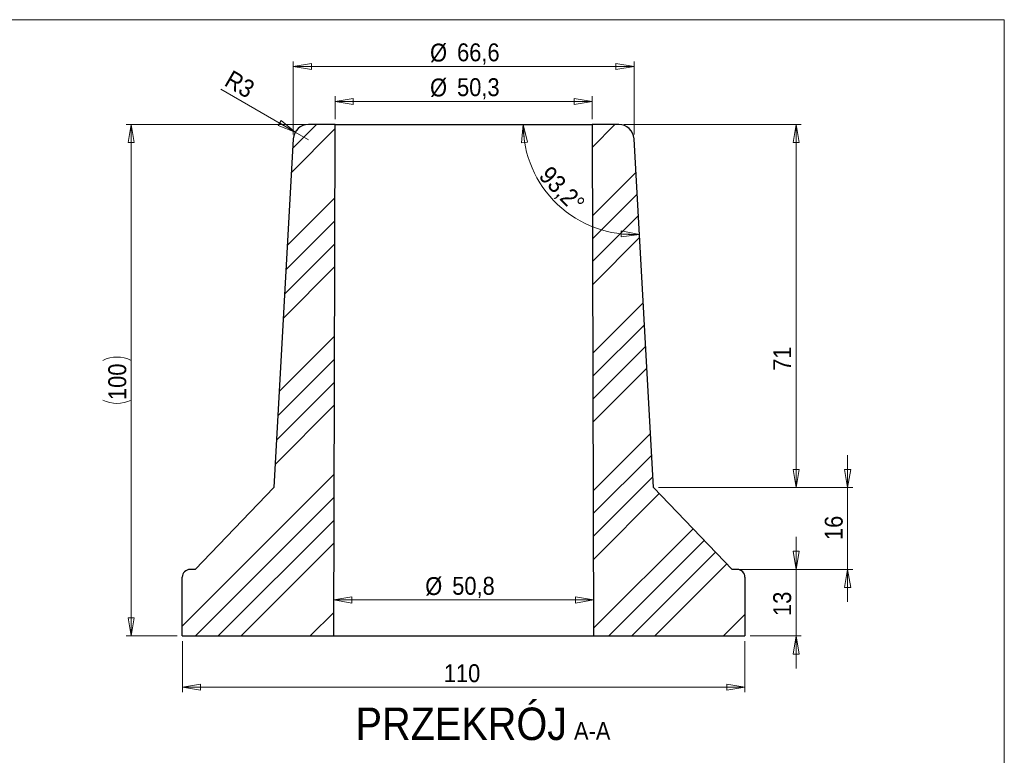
# Model space of a CAD drawing. Header units: millimetres. Extents: x 30 to 415, y 5 to 292.
# Tile 3 of 3: x 222 to 415, y 148 to 292. Entities that reach past the tile are written whole.
import ezdxf

# ---------------------------------------------------------------- set-up
doc = ezdxf.new("R2010")
doc.units = ezdxf.units.MM
doc.linetypes.add('SLD-Linia-ciągła', pattern=[0])
doc.styles.add('SLDTEXTSTYLE0', font='GOTHIC.TTF', dxfattribs={"width": 0.913})
doc.dimstyles.new('SLDDIMSTYLE0', dxfattribs={"dimtxt": 3.5, "dimasz": 3.556, "dimexe": 0, "dimexo": 0.0625, "dimgap": 0.875, "dimtad": 1, "dimdec": 1, "dimrnd": 1e-09, "dimzin": 12, "dimdsep": 46, "dimtxsty": 'SLDTEXTSTYLE0', "dimblk1": 'CLOSED', "dimblk2": 'CLOSED', "dimsah": 1, "dimcen": 0.09, "dimadec": 0, "dimazin": 3, "dimtfac": 1, "dimtdec": 1, "dimtmove": 0, "dimatfit": 0, "dimldrblk": 'CLOSED', "dimfxl": 1, "dimfrac": 2, "dimtolj": 1, "dimtzin": 12, "dimarcsym": 0})
doc.dimstyles.new('SLDDIMSTYLE1', dxfattribs={"dimtxt": 3.5, "dimasz": 3.556, "dimexe": 0, "dimexo": 0.0625, "dimgap": 0.875, "dimtad": 1, "dimdec": 1, "dimrnd": 1e-09, "dimzin": 12, "dimdsep": 46, "dimtxsty": 'SLDTEXTSTYLE0', "dimblk1": 'CLOSED', "dimblk2": 'CLOSED', "dimsah": 1, "dimcen": 0.09, "dimadec": 0, "dimazin": 3, "dimtfac": 1, "dimtdec": 1, "dimtofl": 0, "dimtmove": 0, "dimatfit": 3, "dimldrblk": 'CLOSED', "dimfxl": 1, "dimfrac": 2, "dimtolj": 1, "dimtzin": 12, "dimarcsym": 0})
doc.dimstyles.new('SLDDIMSTYLE2', dxfattribs={"dimtxt": 3.5, "dimasz": 3.556, "dimexe": 0, "dimexo": 0.0625, "dimgap": 0.875, "dimtad": 1, "dimdec": 4, "dimzin": 12, "dimdsep": 46, "dimtxsty": 'SLDTEXTSTYLE0', "dimblk1": 'CLOSED', "dimblk2": 'CLOSED', "dimsah": 1, "dimcen": 0.09, "dimadec": 1, "dimazin": 3, "dimtfac": 1, "dimtdec": 1, "dimtofl": 0, "dimtmove": 0, "dimatfit": 3, "dimldrblk": 'CLOSED', "dimfxl": 1, "dimfrac": 2, "dimtolj": 1, "dimtzin": 12, "dimarcsym": 0})
doc.dimstyles.new('SLDDIMSTYLE3', dxfattribs={"dimtxt": 3.5, "dimasz": 3.556, "dimexe": 0, "dimexo": 0.0625, "dimgap": 0.875, "dimtad": 1, "dimdec": 1, "dimrnd": 1e-09, "dimzin": 12, "dimdsep": 46, "dimtxsty": 'SLDTEXTSTYLE0', "dimblk1": 'CLOSED', "dimblk2": 'CLOSED', "dimsah": 1, "dimcen": 0, "dimadec": 0, "dimazin": 3, "dimtfac": 1, "dimtdec": 1, "dimtofl": 0, "dimtmove": 0, "dimatfit": 3, "dimldrblk": 'CLOSED', "dimfxl": 1, "dimfrac": 2, "dimtolj": 1, "dimtzin": 12, "dimarcsym": 0})

# ---------------------------------------------------------------- blocks, each defined once
blk = doc.blocks.new('_Closed')
at = {"color": 0, "linetype": 'ByBlock', "lineweight": -2}
for p, q in [((-1, 0.166667), (0, 0)), ((-1, 0.166667), (-1, -0.166667)), ((0, 0), (-1, -0.166667)), ((0, 0), (-1, 0))]:
    blk.add_line(p, q, dxfattribs=at)
blk = doc.blocks.new('_D_2')
at = {"color": 7, "linetype": 'SLD-Linia-ciągła', "lineweight": 18, "true_color": 0xffffff}
for p, q in [((254.3, 170.53), (254.3, 160.53)), ((364.3, 170.53), (364.3, 160.53)), ((364.3, 161.53), (254.3, 161.53))]:
    blk.add_line(p, q, dxfattribs=at)
at = {"color": 7, "linetype": 'SLD-Linia-ciągła', "lineweight": 18, "true_color": 0xffffff, "xscale": 3.556, "yscale": 3.556, "rotation": 180.0000000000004}
blk.add_blockref('_Closed', (254.3, 161.53, 27.5), dxfattribs=at)
at = {"color": 7, "linetype": 'SLD-Linia-ciągła', "lineweight": 18, "true_color": 0xffffff, "xscale": 3.556, "yscale": 3.556}
blk.add_blockref('_Closed', (364.3, 161.53, 27.5), dxfattribs=at)
at = {"color": 7, "linetype": 'SLD-Linia-ciągła', "lineweight": 18, "true_color": 0xffffff, "insert": (305.42, 166), "char_height": 3.5, "attachment_point": 1, "style": 'SLDTEXTSTYLE0'}
blk.add_mtext('110', dxfattribs=at)
blk = doc.blocks.new('_D_3')
at = {"color": 7, "linetype": 'SLD-Linia-ciągła', "lineweight": 18, "true_color": 0xffffff}
for p, q in [((283.9, 172.53), (283.9, 179.56)), ((334.7, 172.53), (334.7, 179.56)), ((334.7, 178.56), (283.9, 178.56))]:
    blk.add_line(p, q, dxfattribs=at)
at = {"color": 7, "linetype": 'SLD-Linia-ciągła', "lineweight": 18, "true_color": 0xffffff, "xscale": 3.556, "yscale": 3.556, "rotation": 180.0000000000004}
blk.add_blockref('_Closed', (283.9, 178.56, 27.5), dxfattribs=at)
at = {"color": 7, "linetype": 'SLD-Linia-ciągła', "lineweight": 18, "true_color": 0xffffff, "xscale": 3.556, "yscale": 3.556}
blk.add_blockref('_Closed', (334.7, 178.56, 27.5), dxfattribs=at)
at = {"color": 7, "linetype": 'SLD-Linia-ciągła', "lineweight": 18, "true_color": 0xffffff, "char_height": 3.5, "attachment_point": 1, "style": 'SLDTEXTSTYLE0'}
for s, insert in [('%%c', (301.79, 183.03)), ('50,8', (307.06, 183.08))]:
    blk.add_mtext(s, dxfattribs=dict(at, insert=insert))
blk = doc.blocks.new('_D_4')
at = {"color": 7, "linetype": 'SLD-Linia-ciągła', "lineweight": 18, "true_color": 0xffffff}
for p, q in [((284.15, 272.53), (284.15, 277.03)), ((334.45, 276.03), (284.15, 276.03)), ((334.45, 272.53), (334.45, 277.03))]:
    blk.add_line(p, q, dxfattribs=at)
at = {"color": 7, "linetype": 'SLD-Linia-ciągła', "lineweight": 18, "true_color": 0xffffff, "xscale": 3.556, "yscale": 3.556, "rotation": 180.0000000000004}
blk.add_blockref('_Closed', (284.15, 276.03, 27.5), dxfattribs=at)
at = {"color": 7, "linetype": 'SLD-Linia-ciągła', "lineweight": 18, "true_color": 0xffffff, "xscale": 3.556, "yscale": 3.556}
blk.add_blockref('_Closed', (334.45, 276.03, 27.5), dxfattribs=at)
at = {"color": 7, "linetype": 'SLD-Linia-ciągła', "lineweight": 18, "true_color": 0xffffff, "char_height": 3.5, "attachment_point": 1, "style": 'SLDTEXTSTYLE0'}
for s, insert in [('%%c', (302.73, 280.5)), ('50,3', (308.01, 280.56))]:
    blk.add_mtext(s, dxfattribs=dict(at, insert=insert))
blk = doc.blocks.new('_D_5')
at = {"color": 7, "linetype": 'SLD-Linia-ciągła', "lineweight": 18, "true_color": 0xffffff}
for p, q in [((384.37, 200.53), (384.37, 206.88)), ((347.42, 200.53), (385.37, 200.53)), ((384.37, 184.53), (384.37, 200.53)), ((362.8, 184.53), (385.37, 184.53)), ((384.37, 184.53), (384.37, 178.18))]:
    blk.add_line(p, q, dxfattribs=at)
at = {"color": 7, "linetype": 'SLD-Linia-ciągła', "lineweight": 18, "true_color": 0xffffff, "xscale": 3.556, "yscale": 3.556}
for p, rotation in [((384.37, 200.53, 27.5), 270.0000000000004), ((384.37, 184.53, 27.5), 90.0000000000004)]:
    blk.add_blockref('_Closed', p, dxfattribs=dict(at, rotation=rotation))
at = {"color": 7, "linetype": 'SLD-Linia-ciągła', "lineweight": 18, "true_color": 0xffffff, "insert": (379.9, 190.28), "char_height": 3.5, "attachment_point": 1, "rotation": 90, "style": 'SLDTEXTSTYLE0'}
blk.add_mtext('16', dxfattribs=at)
blk = doc.blocks.new('_D_6')
at = {"color": 7, "linetype": 'SLD-Linia-ciągła', "lineweight": 18, "true_color": 0xffffff}
for p, q in [((374.3, 184.53), (374.3, 190.88)), ((363.8, 184.53), (375.3, 184.53)), ((374.3, 184.53), (374.3, 171.53)), ((365.3, 171.53), (375.3, 171.53)), ((374.3, 171.53), (374.3, 165.18))]:
    blk.add_line(p, q, dxfattribs=at)
at = {"color": 7, "linetype": 'SLD-Linia-ciągła', "lineweight": 18, "true_color": 0xffffff, "xscale": 3.556, "yscale": 3.556}
for p, rotation in [((374.3, 184.53, 27.5), 270.0000000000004), ((374.3, 171.53, 27.5), 90.0000000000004)]:
    blk.add_blockref('_Closed', p, dxfattribs=dict(at, rotation=rotation))
at = {"color": 7, "linetype": 'SLD-Linia-ciągła', "lineweight": 18, "true_color": 0xffffff, "insert": (369.82, 175.44), "char_height": 3.5, "attachment_point": 1, "rotation": 90, "style": 'SLDTEXTSTYLE0'}
blk.add_mtext('13', dxfattribs=at)
blk = doc.blocks.new('_D_7')
at = {"color": 7, "linetype": 'SLD-Linia-ciągła', "lineweight": 18, "true_color": 0xffffff}
for p, q in [((340.61, 271.53), (375.3, 271.53)), ((374.3, 271.53), (374.3, 200.53)), ((347.42, 200.53), (375.3, 200.53))]:
    blk.add_line(p, q, dxfattribs=at)
at = {"color": 7, "linetype": 'SLD-Linia-ciągła', "lineweight": 18, "true_color": 0xffffff, "xscale": 3.556, "yscale": 3.556}
for p, rotation in [((374.3, 271.53, 27.5), 90.0000000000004), ((374.3, 200.53, 27.5), 270.0000000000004)]:
    blk.add_blockref('_Closed', p, dxfattribs=dict(at, rotation=rotation))
at = {"color": 7, "linetype": 'SLD-Linia-ciągła', "lineweight": 18, "true_color": 0xffffff, "insert": (369.82, 223.36), "char_height": 3.5, "attachment_point": 1, "rotation": 90, "style": 'SLDTEXTSTYLE0'}
blk.add_mtext('71', dxfattribs=at)
blk = doc.blocks.new('_D_8')
at = {"color": 7, "linetype": 'SLD-Linia-ciągła', "lineweight": 18, "true_color": 0xffffff}
blk.add_arc((342.45, 271.53), 21.53, 180, 273.2, dxfattribs=at)
at = {"color": 7, "linetype": 'SLD-Linia-ciągła', "lineweight": 18, "true_color": 0xffffff, "xscale": 3.556, "yscale": 3.556}
for p, rotation in [((320.92, 271.53, 27.5), 94.68916493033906), ((343.65, 250.03, 27.5), 358.510835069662)]:
    blk.add_blockref('_Closed', p, dxfattribs=dict(at, rotation=rotation))
at = {"color": 7, "linetype": 'SLD-Linia-ciągła', "lineweight": 18, "true_color": 0xffffff, "insert": (326.34, 263.69), "char_height": 3.5, "attachment_point": 1, "rotation": 313.7177, "style": 'SLDTEXTSTYLE0'}
blk.add_mtext('93,2°', dxfattribs=at)
blk = doc.blocks.new('_D_9')
at = {"color": 7, "linetype": 'SLD-Linia-ciągła', "lineweight": 18, "true_color": 0xffffff}
for p, q in [((275.98, 269.53), (275.98, 283.85)), ((342.61, 269.53), (342.61, 283.85)), ((275.98, 282.85), (342.61, 282.85))]:
    blk.add_line(p, q, dxfattribs=at)
at = {"color": 7, "linetype": 'SLD-Linia-ciągła', "lineweight": 18, "true_color": 0xffffff, "xscale": 3.556, "yscale": 3.556, "rotation": 180.0000000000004}
blk.add_blockref('_Closed', (275.98, 282.85, 27.5), dxfattribs=at)
at = {"color": 7, "linetype": 'SLD-Linia-ciągła', "lineweight": 18, "true_color": 0xffffff, "xscale": 3.556, "yscale": 3.556}
blk.add_blockref('_Closed', (342.61, 282.85, 27.5), dxfattribs=at)
at = {"color": 7, "linetype": 'SLD-Linia-ciągła', "lineweight": 18, "true_color": 0xffffff, "char_height": 3.5, "attachment_point": 1, "style": 'SLDTEXTSTYLE0'}
for s, insert in [('%%c', (302.73, 287.32)), ('66,6', (308.01, 287.37))]:
    blk.add_mtext(s, dxfattribs=dict(at, insert=insert))
blk = doc.blocks.new('_D_10')
at = {"color": 7, "linetype": 'SLD-Linia-ciągła', "lineweight": 18, "true_color": 0xffffff}
for q in [(261.82, 278.44), (278.98, 268.53)]:
    blk.add_line((276.38, 270.03), q, dxfattribs=at)
at = {"color": 7, "linetype": 'SLD-Linia-ciągła', "lineweight": 18, "true_color": 0xffffff, "xscale": 3.556, "yscale": 3.556, "rotation": 330.0000000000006}
blk.add_blockref('_Closed', (276.38, 270.03, 27.5), dxfattribs=at)
at = {"color": 7, "linetype": 'SLD-Linia-ciągła', "lineweight": 18, "true_color": 0xffffff, "insert": (264.04, 282.28), "char_height": 3.5, "attachment_point": 1, "rotation": 330, "style": 'SLDTEXTSTYLE0'}
blk.add_mtext('R3', dxfattribs=at)
blk = doc.blocks.new('_D_11')
at = {"color": 7, "linetype": 'SLD-Linia-ciągła', "lineweight": 18, "true_color": 0xffffff}
for p, q in [((283.15, 271.53), (243.3, 271.53)), ((244.3, 171.53), (244.3, 271.53)), ((253.3, 171.53), (243.3, 171.53))]:
    blk.add_line(p, q, dxfattribs=at)
for centre, start, end in [((241.52, 219.85), 63.4349, 116.5651), ((241.52, 223.21), 243.4349, 296.5651)]:
    blk.add_arc(centre, 6.21, start, end, dxfattribs=at)
at = {"color": 7, "linetype": 'SLD-Linia-ciągła', "lineweight": 18, "true_color": 0xffffff, "xscale": 3.556, "yscale": 3.556}
for p, rotation in [((244.3, 271.53, 27.5), 90.0000000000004), ((244.3, 171.53, 27.5), 270.0000000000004)]:
    blk.add_blockref('_Closed', p, dxfattribs=dict(at, rotation=rotation))
at = {"color": 7, "linetype": 'SLD-Linia-ciągła', "lineweight": 18, "true_color": 0xffffff, "insert": (239.82, 217.65), "char_height": 3.5, "attachment_point": 1, "rotation": 90, "style": 'SLDTEXTSTYLE0'}
blk.add_mtext('100', dxfattribs=at)

msp = doc.modelspace()

# ---------------------------------------------------------------- hatches: boundary and pattern name
at = {"linetype": 'SLD-Linia-ciągła', "lineweight": 18}
h = msp.add_hatch(dxfattribs=at)
h.set_pattern_fill('ANSI34', angle=3e-322, style=0)
edge = h.paths.add_edge_path(flags=0)
edge.add_line((284.14563, 271.53032), (278.98259, 271.53032))
edge.add_arc((278.98259, 268.53032), 3, 90, 176.8)
edge.add_line((275.98727, 268.69778), (272.17612, 200.53032))
edge.add_line((272.17612, 200.53032), (256.79563, 184.53032))
edge.add_line((256.79563, 184.53032), (255.79563, 184.53032))
edge.add_arc((255.79563, 183.03032), 1.5, 90, 180)
edge.add_line((254.29563, 183.03032), (254.29563, 171.53032))
edge.add_line((254.29563, 171.53032), (283.89563, 171.53032))
edge.add_line((283.89563, 171.53032), (284.14563, 271.53032))
h = msp.add_hatch(dxfattribs=at)
h.set_pattern_fill('ANSI34', angle=3e-322, style=0)
edge = h.paths.add_edge_path(flags=0)
edge.add_line((346.41515, 200.53032), (342.604, 268.69778))
edge.add_arc((339.60867, 268.53032), 3, 3.2, 90)
edge.add_line((339.60867, 271.53032), (334.44563, 271.53032))
edge.add_line((334.44563, 271.53032), (334.69563, 171.53032))
edge.add_line((334.69563, 171.53032), (364.29563, 171.53032))
edge.add_line((364.29563, 171.53032), (364.29563, 183.03032))
edge.add_arc((362.79563, 183.03032), 1.5, 0, 90)
edge.add_line((362.79563, 184.53032), (361.79563, 184.53032))
edge.add_line((361.79563, 184.53032), (346.41515, 200.53032))

# ---------------------------------------------------------------- linework, layer by layer
at = {"color": 7, "linetype": 'SLD-Linia-ciągła', "lineweight": 18, "true_color": 0xffffff}
for p, q in [((30, 292), (415, 292)), ((415, 292), (415, 5))]:
    msp.add_line(p, q, dxfattribs=at)
for p, q in [((284.14563, 271.53032), (278.98259, 271.53032)), ((283.89563, 171.53032), (284.14563, 271.53032)), ((284.14563, 271.53032), (334.44563, 271.53032)), ((334.44563, 271.53032), (334.69563, 171.53032)), ((339.60867, 271.53032), (334.44563, 271.53032)), ((275.98727, 268.69778), (272.17612, 200.53032)), ((346.41515, 200.53032), (342.604, 268.69778)), ((272.17612, 200.53032), (256.79563, 184.53032)), ((361.79563, 184.53032), (346.41515, 200.53032)), ((254.29563, 171.53032), (254.29563, 183.03032)), ((256.79563, 184.53032), (255.79563, 184.53032)), ((362.79563, 184.53032), (361.79563, 184.53032)), ((364.29563, 183.03032), (364.29563, 171.53032)), ((254.29563, 171.53032), (283.89563, 171.53032)), ((283.89563, 171.53032), (334.69563, 171.53032)), ((334.69563, 171.53032), (364.29563, 171.53032))]:
    msp.add_line(p, q)
for centre, radius, start, end in [((278.98259, 268.53032), 3, 90, 176.8), ((339.60867, 268.53032), 3, 3.2, 90), ((255.79563, 183.03032), 1.5, 90, 180), ((362.79563, 183.03032), 1.5, 0, 90)]:
    msp.add_arc(centre, radius, start, end)

# ---------------------------------------------------------------- texts
at = {"color": 7, "linetype": 'SLD-Linia-ciągła', "lineweight": 18, "true_color": 0xffffff, "attachment_point": 2, "style": 'SLDTEXTSTYLE0'}
for s, insert, char_height in [('PRZEKRÓJ ', (308.84309, 157.53149), 6.35), ('A-A', (334.43233, 154.72627), 3.5)]:
    msp.add_mtext(s, dxfattribs=dict(at, insert=insert, char_height=char_height))

# ---------------------------------------------------------------- dimensions: what is measured, and where the dimension line sits
at = {"color": 7, "linetype": 'SLD-Linia-ciągła', "lineweight": 18, "true_color": 0xffffff}
for base, p1, p2, picture, middle in [((342.60867, 282.84984), (275.98259, 268.53032), (342.60867, 268.53032), '_D_9', (309.892, 282.84984)), ((284.14563, 276.03199), (334.44563, 271.53032), (284.14563, 271.53032), '_D_4', (309.892, 276.03199)), ((283.89563, 178.55951), (334.69563, 171.53032), (283.89563, 171.53032), '_D_3', (308.95097, 178.55951))]:
    dim = msp.add_linear_dim(base=base, p1=p1, p2=p2, text='%%c<>', dimstyle='SLDDIMSTYLE1', dxfattribs=at)
    dim.commit()
    dim.dimension.update_dxf_attribs({"geometry": picture, "text_midpoint": middle, "dimtype": 160})
dim = msp.add_radius_dim(center=(278.98259, 268.53032), mpoint=(276.38451, 270.03032), dimstyle='SLDDIMSTYLE3', dxfattribs=at)
dim.commit()
dim.dimension.update_dxf_attribs({"geometry": '_D_10', "text_midpoint": (263.98036, 277.19188), "dimtype": 164})
dim = msp.add_linear_dim(base=(244.29563, 271.53032), p1=(254.29563, 171.53032), p2=(284.14563, 271.53032), angle=90, text='(<>)', dimstyle='SLDDIMSTYLE1', dxfattribs=at)
dim.commit()
dim.dimension.update_dxf_attribs({"geometry": '_D_11', "text_midpoint": (244.29563, 221.53032), "dimtype": 160})
dim = msp.add_angular_dim_2l(base=(327.65223, 255.88674), line1=((342.604, 268.69778), (346.41515, 200.53032)), line2=((334.44563, 271.53032), (284.14563, 271.53032)), dimstyle='SLDDIMSTYLE2', dxfattribs=at)
dim.commit()
dim.dimension.update_dxf_attribs({"geometry": '_D_8', "text_midpoint": (326.88431, 256.65042), "dimtype": 162})
for base, p1, p2, dimstyle, picture, middle in [((374.29563, 200.53032), (339.60867, 271.53032), (346.41515, 200.53032), 'SLDDIMSTYLE1', '_D_7', (374.29563, 225.944)), ((384.37432, 200.53032), (361.79563, 184.53032), (346.41515, 200.53032), 'SLDDIMSTYLE0', '_D_5', (384.37432, 192.86651)), ((374.29563, 171.53032), (362.79563, 184.53032), (364.29563, 171.53032), 'SLDDIMSTYLE0', '_D_6', (374.29563, 178.03032))]:
    dim = msp.add_linear_dim(base=base, p1=p1, p2=p2, angle=90, dimstyle=dimstyle, dxfattribs=at)
    dim.commit()
    dim.dimension.update_dxf_attribs({"geometry": picture, "text_midpoint": middle, "dimtype": 160})
dim = msp.add_linear_dim(base=(254.29563, 161.53032), p1=(364.29563, 171.53032), p2=(254.29563, 171.53032), dimstyle='SLDDIMSTYLE1', dxfattribs=at)
dim.commit()
dim.dimension.update_dxf_attribs({"geometry": '_D_2', "text_midpoint": (309.29563, 161.53032), "dimtype": 160})

doc.saveas('drawing.dxf')
